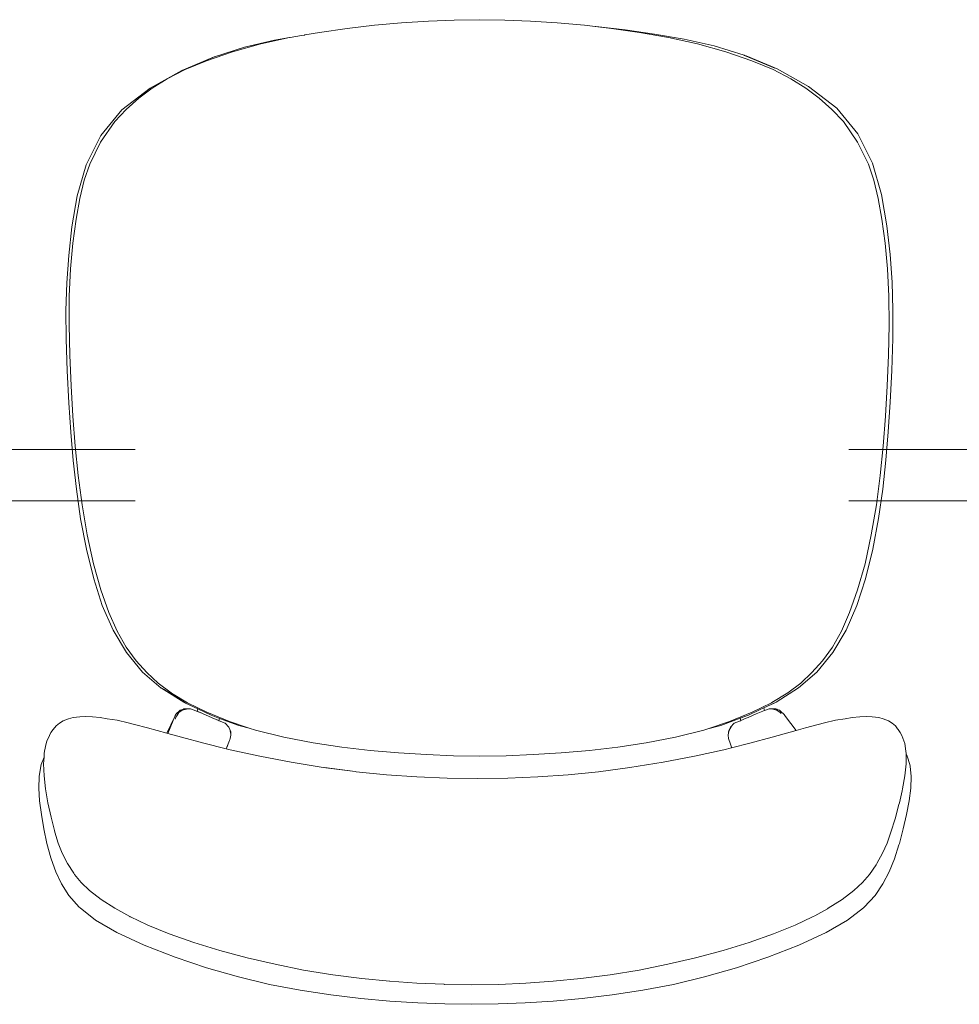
# Model space of a CAD drawing. Header units: feet. Extents: x 8 to 127, y 6 to 90.
# Tile 192 of 256: x 34.174 to 34.448, y 61.379 to 61.665. Entities that reach past the tile are written whole.
import ezdxf

# ---------------------------------------------------------------- set-up
doc = ezdxf.new("R2010")
doc.units = ezdxf.units.FT
doc.header["$MEASUREMENT"] = 0
doc.layers.add('MOBILIÁRIO - móveis', color=250, linetype='Continuous')

msp = doc.modelspace()

# ---------------------------------------------------------------- linework, layer by layer
at = {"layer": 'MOBILIÁRIO - móveis', "lineweight": 5}
for p, q in [((34.28543, 61.66456), (34.29323, 61.66507)), ((34.30073, 61.66538), (34.29323, 61.66507)), ((34.30073, 61.66538), (34.30808, 61.66548)), ((34.31543, 61.66538), (34.30808, 61.66548)), ((34.32293, 61.66507), (34.31543, 61.66538)), ((34.33071, 61.66456), (34.32293, 61.66507)), ((34.26958, 61.66293), (34.26148, 61.66176)), ((34.26958, 61.66293), (34.27749, 61.66386)), ((34.28543, 61.66456), (34.27749, 61.66386)), ((34.33864, 61.66386), (34.33071, 61.66456)), ((34.34095, 61.66359), (34.33864, 61.66386)), ((34.3419, 61.6635), (34.34095, 61.66359)), ((34.34654, 61.66293), (34.34095, 61.66359)), ((34.35044, 61.66253), (34.3419, 61.6635)), ((34.35462, 61.66176), (34.34654, 61.66293)), ((34.35904, 61.66131), (34.35044, 61.66253)), ((34.24846, 61.6595), (34.23972, 61.65747)), ((34.2528, 61.66026), (34.24448, 61.65845)), ((34.2528, 61.66026), (34.24846, 61.6595)), ((34.25301, 61.6603), (34.2528, 61.66026)), ((34.25301, 61.6603), (34.25626, 61.66086)), ((34.25714, 61.66102), (34.25626, 61.66086)), ((34.25724, 61.66103), (34.25714, 61.66102)), ((34.25724, 61.66103), (34.26148, 61.66176)), ((34.36306, 61.6603), (34.35462, 61.66176)), ((34.36769, 61.65984), (34.35904, 61.66131)), ((34.37157, 61.65845), (34.36306, 61.6603)), ((34.37638, 61.65787), (34.36769, 61.65984)), ((34.23972, 61.65747), (34.23092, 61.65468)), ((34.23619, 61.65612), (34.24448, 61.65845)), ((34.37982, 61.65612), (34.37157, 61.65845)), ((34.38515, 61.65513), (34.37638, 61.65787)), ((34.23046, 61.65451), (34.22148, 61.6507)), ((34.22193, 61.65089), (34.23082, 61.65464)), ((34.22242, 61.65096), (34.22867, 61.65353)), ((34.22867, 61.65353), (34.23619, 61.65612)), ((34.23046, 61.65451), (34.23082, 61.65464)), ((34.23092, 61.65468), (34.23082, 61.65464)), ((34.37982, 61.65612), (34.38732, 61.65353)), ((34.38515, 61.65513), (34.38519, 61.65511)), ((34.38519, 61.65511), (34.38569, 61.65495)), ((34.39406, 61.65135), (34.38519, 61.65511)), ((34.38569, 61.65495), (34.38574, 61.65493)), ((34.38574, 61.65493), (34.39468, 61.65116)), ((34.39355, 61.65096), (34.38732, 61.65353)), ((34.21225, 61.64558), (34.22144, 61.65068)), ((34.21723, 61.64832), (34.22242, 61.65096)), ((34.22148, 61.6507), (34.22144, 61.65068)), ((34.39355, 61.65096), (34.39872, 61.64832)), ((34.39468, 61.65116), (34.40383, 61.64608)), ((34.21286, 61.64556), (34.21723, 61.64832)), ((34.40308, 61.64556), (34.39872, 61.64832)), ((34.204, 61.63924), (34.21225, 61.64558)), ((34.21286, 61.64556), (34.20898, 61.64261)), ((34.40694, 61.64261), (34.40308, 61.64556)), ((34.40383, 61.64608), (34.41206, 61.63976)), ((34.20529, 61.63938), (34.20898, 61.64261)), ((34.41063, 61.63938), (34.40694, 61.64261)), ((34.19785, 61.63174), (34.204, 61.63924)), ((34.20192, 61.63582), (34.20529, 61.63938)), ((34.41063, 61.63938), (34.41399, 61.63582)), ((34.41206, 61.63976), (34.4182, 61.63223)), ((34.19782, 61.6298), (34.20192, 61.63582)), ((34.41809, 61.6298), (34.41399, 61.63582)), ((34.19357, 61.62328), (34.19785, 61.63174)), ((34.4182, 61.63223), (34.42249, 61.62373)), ((34.19464, 61.62343), (34.19782, 61.6298)), ((34.42126, 61.62343), (34.41809, 61.6298)), ((34.19096, 61.61422), (34.19357, 61.62328)), ((34.19306, 61.61878), (34.19464, 61.62343)), ((34.42126, 61.62343), (34.42285, 61.61878)), ((34.42249, 61.62373), (34.42512, 61.61461)), ((34.19176, 61.61348), (34.19306, 61.61878)), ((34.42415, 61.61348), (34.42285, 61.61878)), ((34.18947, 61.60517), (34.19096, 61.61422)), ((34.19176, 61.61348), (34.19068, 61.60742)), ((34.42523, 61.60742), (34.42415, 61.61348)), ((34.42512, 61.61461), (34.42663, 61.60551)), ((34.18852, 61.59683), (34.18947, 61.60517)), ((34.18976, 61.60049), (34.19068, 61.60742)), ((34.42616, 61.60049), (34.42523, 61.60742)), ((34.42663, 61.60551), (34.4276, 61.59712)), ((34.18976, 61.60049), (34.18907, 61.59294)), ((34.42686, 61.59294), (34.42616, 61.60049)), ((34.18797, 61.58887), (34.18852, 61.59683)), ((34.4276, 61.59712), (34.42816, 61.58912)), ((34.1887, 61.58504), (34.18907, 61.59294)), ((34.42724, 61.58504), (34.42686, 61.59294)), ((34.18772, 61.58089), (34.18797, 61.58887)), ((34.42816, 61.58912), (34.42842, 61.5811)), ((34.1887, 61.58504), (34.18862, 61.57672)), ((34.42732, 61.57672), (34.42724, 61.58504)), ((34.18776, 61.57252), (34.18772, 61.58089)), ((34.42842, 61.5811), (34.42838, 61.57269)), ((34.18881, 61.5679), (34.18862, 61.57672)), ((34.42714, 61.5679), (34.42732, 61.57672)), ((34.18808, 61.56329), (34.18776, 61.57252)), ((34.42838, 61.57269), (34.42808, 61.56343)), ((34.18881, 61.5679), (34.1892, 61.55891)), ((34.42675, 61.55891), (34.42714, 61.5679)), ((34.18859, 61.55403), (34.18808, 61.56329)), ((34.42808, 61.56343), (34.42758, 61.55414)), ((34.18973, 61.55008), (34.1892, 61.55891)), ((34.42624, 61.55008), (34.42675, 61.55891)), ((34.18914, 61.54545), (34.18859, 61.55403)), ((34.42758, 61.55414), (34.42704, 61.54554)), ((34.18973, 61.55008), (34.19041, 61.5414)), ((34.42557, 61.5414), (34.42624, 61.55008)), ((34.18982, 61.53719), (34.18914, 61.54545)), ((34.42704, 61.54554), (34.42636, 61.53726)), ((34.20791, 61.54043), (34.1506, 61.54043)), ((34.19127, 61.53286), (34.19041, 61.5414)), ((34.4156, 61.54043), (34.46176, 61.54043)), ((34.42472, 61.53286), (34.42557, 61.5414)), ((34.19075, 61.52883), (34.18982, 61.53719)), ((34.42636, 61.53726), (34.42545, 61.52888)), ((34.19127, 61.53286), (34.1924, 61.5243)), ((34.4236, 61.5243), (34.42472, 61.53286)), ((34.192, 61.52026), (34.19075, 61.52883)), ((34.42545, 61.52888), (34.42421, 61.5203)), ((34.20791, 61.52543), (34.1506, 61.52543)), ((34.4156, 61.52543), (34.46176, 61.52543)), ((34.19389, 61.51557), (34.1924, 61.5243)), ((34.42212, 61.51557), (34.4236, 61.5243)), ((34.19368, 61.5114), (34.192, 61.52026)), ((34.42421, 61.5203), (34.42254, 61.51143)), ((34.19389, 61.51557), (34.19573, 61.50717)), ((34.4203, 61.50717), (34.42212, 61.51557)), ((34.1958, 61.5028), (34.19368, 61.5114)), ((34.42254, 61.51143), (34.42045, 61.50281)), ((34.19789, 61.4996), (34.19573, 61.50717)), ((34.41815, 61.4996), (34.4203, 61.50717)), ((34.19831, 61.495), (34.1958, 61.5028)), ((34.42045, 61.50281), (34.41795, 61.49501)), ((34.19789, 61.4996), (34.20024, 61.493)), ((34.41582, 61.493), (34.41815, 61.4996)), ((34.20146, 61.48784), (34.19831, 61.495)), ((34.41795, 61.49501), (34.41482, 61.48784)), ((34.20267, 61.4875), (34.20024, 61.493)), ((34.4134, 61.4875), (34.41582, 61.493)), ((34.20539, 61.4813), (34.20146, 61.48784)), ((34.20527, 61.48289), (34.20267, 61.4875)), ((34.4134, 61.4875), (34.41081, 61.48289)), ((34.41482, 61.48784), (34.41092, 61.4813)), ((34.20817, 61.47895), (34.20527, 61.48289)), ((34.40794, 61.47895), (34.41081, 61.48289)), ((34.21005, 61.47565), (34.20539, 61.4813)), ((34.20817, 61.47895), (34.21129, 61.47553)), ((34.40483, 61.47553), (34.40794, 61.47895)), ((34.41092, 61.4813), (34.40628, 61.47566)), ((34.21546, 61.471), (34.21005, 61.47565)), ((34.21457, 61.47245), (34.21129, 61.47553)), ((34.40628, 61.47566), (34.4009, 61.47101)), ((34.40157, 61.47245), (34.40483, 61.47553)), ((34.21836, 61.46958), (34.21457, 61.47245)), ((34.21546, 61.471), (34.21551, 61.47097)), ((34.21551, 61.47097), (34.22199, 61.46689)), ((34.21612, 61.4707), (34.22244, 61.46667)), ((34.4009, 61.47101), (34.39444, 61.46692)), ((34.40157, 61.47245), (34.3978, 61.46958)), ((34.21846, 61.46951), (34.21836, 61.46958)), ((34.2231, 61.46672), (34.21846, 61.46951)), ((34.39318, 61.46679), (34.3978, 61.46958)), ((34.21983, 61.46345), (34.22085, 61.46442)), ((34.22055, 61.46391), (34.22151, 61.46453)), ((34.22085, 61.46442), (34.22096, 61.46452)), ((34.22171, 61.46479), (34.22096, 61.46452)), ((34.22159, 61.46458), (34.22136, 61.46449)), ((34.22151, 61.46453), (34.22136, 61.46449)), ((34.22151, 61.46453), (34.22159, 61.46458)), ((34.22283, 61.46488), (34.22159, 61.46458)), ((34.22219, 61.46496), (34.22171, 61.46479)), ((34.22171, 61.46479), (34.22205, 61.46494)), ((34.22199, 61.46689), (34.22244, 61.46667)), ((34.22205, 61.46494), (34.22219, 61.46496)), ((34.22378, 61.46495), (34.22219, 61.46496)), ((34.22244, 61.46667), (34.22251, 61.46663)), ((34.22251, 61.46663), (34.2261, 61.46491)), ((34.22869, 61.46396), (34.2231, 61.46672)), ((34.22378, 61.46495), (34.22393, 61.46493)), ((34.22554, 61.46438), (34.22393, 61.46493)), ((34.22587, 61.46424), (34.2261, 61.46491)), ((34.2261, 61.46491), (34.22995, 61.46307)), ((34.38639, 61.46307), (34.38959, 61.46461)), ((34.39305, 61.46672), (34.38748, 61.46396)), ((34.38959, 61.46461), (34.39081, 61.46519)), ((34.39077, 61.46438), (34.39106, 61.46448)), ((34.39081, 61.46519), (34.3944, 61.46689)), ((34.39081, 61.46519), (34.3938, 61.46663)), ((34.39081, 61.46519), (34.39106, 61.46448)), ((34.39106, 61.46448), (34.39239, 61.46493)), ((34.39239, 61.46493), (34.39256, 61.46495)), ((34.39256, 61.46495), (34.39417, 61.46496)), ((34.39318, 61.46679), (34.39305, 61.46672)), ((34.39463, 61.46458), (34.39343, 61.46488)), ((34.3938, 61.46663), (34.39383, 61.46665)), ((34.39383, 61.46665), (34.39385, 61.46666)), ((34.39417, 61.46496), (34.39435, 61.46494)), ((34.39491, 61.46469), (34.39417, 61.46496)), ((34.39435, 61.46494), (34.39453, 61.46487)), ((34.3944, 61.46689), (34.39444, 61.46692)), ((34.39453, 61.46487), (34.39466, 61.4648)), ((34.39463, 61.46458), (34.39561, 61.46391)), ((34.39487, 61.46449), (34.39463, 61.46458)), ((34.39466, 61.4648), (34.39491, 61.46469)), ((34.39537, 61.46452), (34.39491, 61.46469)), ((34.39537, 61.46452), (34.39553, 61.46442)), ((34.39542, 61.46447), (34.39553, 61.46442)), ((34.39553, 61.46442), (34.39573, 61.46428)), ((34.18848, 61.46199), (34.18695, 61.4615)), ((34.18986, 61.4624), (34.18848, 61.46199)), ((34.19175, 61.46257), (34.18986, 61.4624)), ((34.19346, 61.4627), (34.19175, 61.46257)), ((34.19546, 61.46257), (34.19346, 61.4627)), ((34.19772, 61.4624), (34.19546, 61.46257)), ((34.19772, 61.4624), (34.19976, 61.46205)), ((34.2026, 61.4616), (34.19976, 61.46205)), ((34.20588, 61.46083), (34.2026, 61.4616)), ((34.21704, 61.45787), (34.21941, 61.4627)), ((34.21736, 61.45778), (34.21894, 61.46154)), ((34.21941, 61.4627), (34.21956, 61.46302)), ((34.21974, 61.46249), (34.2195, 61.46197)), ((34.21969, 61.46329), (34.21956, 61.46302)), ((34.21969, 61.46329), (34.21983, 61.46345)), ((34.21999, 61.46295), (34.21974, 61.46249)), ((34.22055, 61.46391), (34.21999, 61.46295)), ((34.21999, 61.46295), (34.22031, 61.46355)), ((34.22031, 61.46355), (34.22055, 61.46391)), ((34.22554, 61.46438), (34.22587, 61.46424)), ((34.22727, 61.46364), (34.2257, 61.46429)), ((34.22587, 61.46424), (34.22727, 61.46364)), ((34.22768, 61.46347), (34.22727, 61.46364)), ((34.23008, 61.46245), (34.22768, 61.46347)), ((34.23535, 61.46122), (34.22869, 61.46396)), ((34.22995, 61.46307), (34.23246, 61.46216)), ((34.23028, 61.46236), (34.23008, 61.46245)), ((34.23028, 61.46236), (34.23227, 61.46151)), ((34.23213, 61.46154), (34.23028, 61.46236)), ((34.23227, 61.46151), (34.23246, 61.46216)), ((34.23246, 61.46216), (34.23807, 61.46012)), ((34.3783, 61.46012), (34.38399, 61.4622)), ((34.38748, 61.46396), (34.38085, 61.46122)), ((34.38399, 61.4622), (34.38639, 61.46307)), ((34.38399, 61.4622), (34.38418, 61.46157)), ((34.38402, 61.4615), (34.38418, 61.46157)), ((34.38418, 61.46157), (34.38568, 61.4622)), ((34.38568, 61.4622), (34.38418, 61.46154)), ((34.38418, 61.46157), (34.38419, 61.46154)), ((34.38624, 61.46245), (34.38568, 61.4622)), ((34.38863, 61.46347), (34.38624, 61.46245)), ((34.39059, 61.46429), (34.38863, 61.46347)), ((34.39059, 61.46429), (34.39077, 61.46438)), ((34.3955, 61.46439), (34.39563, 61.46433)), ((34.39561, 61.46391), (34.39586, 61.46355)), ((34.39573, 61.46428), (34.39674, 61.46329)), ((34.39695, 61.46302), (34.39674, 61.46329)), ((34.39695, 61.46302), (34.39718, 61.4627)), ((34.40025, 61.45865), (34.39718, 61.4627)), ((34.41172, 61.4616), (34.40852, 61.46083)), ((34.41449, 61.46205), (34.41172, 61.4616)), ((34.41449, 61.46205), (34.41657, 61.4624)), ((34.41657, 61.4624), (34.41874, 61.46257)), ((34.42078, 61.4627), (34.41874, 61.46257)), ((34.42239, 61.46257), (34.42078, 61.4627)), ((34.42432, 61.4624), (34.42239, 61.46257)), ((34.4256, 61.46199), (34.42432, 61.4624)), ((34.42716, 61.4615), (34.4256, 61.46199)), ((34.18399, 61.45893), (34.18337, 61.45803)), ((34.18399, 61.45893), (34.18486, 61.46002)), ((34.18486, 61.46002), (34.18585, 61.4608)), ((34.18585, 61.4608), (34.18695, 61.4615)), ((34.20767, 61.46038), (34.20588, 61.46083)), ((34.20767, 61.46038), (34.21146, 61.45941)), ((34.21146, 61.45941), (34.21704, 61.45787)), ((34.23227, 61.46151), (34.23231, 61.4615)), ((34.23231, 61.4615), (34.23411, 61.46076)), ((34.23513, 61.45964), (34.23411, 61.46076)), ((34.23572, 61.45828), (34.23513, 61.45964)), ((34.24109, 61.45932), (34.23535, 61.46122)), ((34.23807, 61.46012), (34.24109, 61.45932)), ((34.2429, 61.45872), (34.24109, 61.45932)), ((34.25115, 61.4567), (34.2429, 61.45872)), ((34.37334, 61.45872), (34.36511, 61.4567)), ((34.37451, 61.45911), (34.37334, 61.45872)), ((34.38085, 61.46122), (34.37451, 61.45911)), ((34.37451, 61.45911), (34.3783, 61.46012)), ((34.38136, 61.45968), (34.38067, 61.4585)), ((34.38067, 61.4585), (34.38117, 61.45964)), ((34.38222, 61.46076), (34.38117, 61.45964)), ((34.38402, 61.4615), (34.38222, 61.46076)), ((34.40297, 61.45941), (34.40025, 61.45865)), ((34.40669, 61.46038), (34.40297, 61.45941)), ((34.40669, 61.46038), (34.40852, 61.46083)), ((34.42716, 61.4615), (34.42816, 61.4608)), ((34.42917, 61.46002), (34.42816, 61.4608)), ((34.42979, 61.45913), (34.42917, 61.46002)), ((34.42993, 61.45893), (34.42979, 61.45913)), ((34.43056, 61.45803), (34.42993, 61.45893)), ((34.18221, 61.45558), (34.18292, 61.4572)), ((34.18337, 61.45803), (34.18292, 61.4572)), ((34.21704, 61.45787), (34.21736, 61.45778)), ((34.21736, 61.45778), (34.22134, 61.45668)), ((34.2279, 61.45492), (34.22134, 61.45668)), ((34.23532, 61.45569), (34.23542, 61.45595)), ((34.23553, 61.45632), (34.23542, 61.45595)), ((34.23574, 61.45731), (34.23553, 61.45632)), ((34.23564, 61.45798), (34.23556, 61.4585)), ((34.23564, 61.45837), (34.23564, 61.45798)), ((34.23568, 61.45771), (34.23564, 61.45798)), ((34.23572, 61.45828), (34.23568, 61.45771)), ((34.23574, 61.45731), (34.23568, 61.45771)), ((34.25966, 61.45509), (34.25115, 61.4567)), ((34.36511, 61.4567), (34.35662, 61.45509)), ((34.38058, 61.45801), (34.38045, 61.45731)), ((34.3806, 61.45632), (34.38045, 61.45731)), ((34.38057, 61.45828), (34.38062, 61.45837)), ((34.38058, 61.45801), (34.38057, 61.45828)), ((34.38061, 61.45814), (34.38058, 61.45801)), ((34.3806, 61.45632), (34.38077, 61.45569)), ((34.38067, 61.4585), (34.38061, 61.45814)), ((34.38061, 61.45814), (34.38062, 61.45837)), ((34.38067, 61.4585), (34.38062, 61.45837)), ((34.39324, 61.45668), (34.38675, 61.45492)), ((34.39324, 61.45668), (34.40025, 61.45865)), ((34.43102, 61.4572), (34.43056, 61.45803)), ((34.4313, 61.45645), (34.43102, 61.4572)), ((34.43187, 61.45483), (34.4313, 61.45645)), ((34.18194, 61.45483), (34.18147, 61.45259)), ((34.18221, 61.45558), (34.18194, 61.45483)), ((34.2279, 61.45492), (34.23435, 61.45333)), ((34.23532, 61.45569), (34.23435, 61.45333)), ((34.23435, 61.45333), (34.2344, 61.45332)), ((34.2344, 61.45332), (34.23454, 61.45367)), ((34.2344, 61.45332), (34.23553, 61.45304)), ((34.23476, 61.45422), (34.23454, 61.45367)), ((34.23476, 61.45422), (34.23486, 61.45445)), ((34.23516, 61.4552), (34.23486, 61.45445)), ((34.23516, 61.4552), (34.23532, 61.45569)), ((34.24412, 61.45115), (34.23553, 61.45304)), ((34.26799, 61.45382), (34.25966, 61.45509)), ((34.27623, 61.45283), (34.26799, 61.45382)), ((34.34832, 61.45382), (34.34009, 61.45283)), ((34.35662, 61.45509), (34.34832, 61.45382)), ((34.3792, 61.45304), (34.37068, 61.45115)), ((34.38147, 61.45361), (34.3792, 61.45304)), ((34.38077, 61.45569), (34.38093, 61.4552)), ((34.38093, 61.4552), (34.38142, 61.45375)), ((34.38147, 61.45361), (34.38142, 61.45375)), ((34.38675, 61.45492), (34.38147, 61.45361)), ((34.43218, 61.45259), (34.43187, 61.45483)), ((34.18049, 61.44871), (34.18134, 61.45092)), ((34.18134, 61.45092), (34.18123, 61.44897)), ((34.18134, 61.45092), (34.18135, 61.45094)), ((34.1814, 61.45195), (34.18135, 61.45094)), ((34.18147, 61.45259), (34.1814, 61.45195)), ((34.24412, 61.45115), (34.25328, 61.44938)), ((34.2845, 61.45211), (34.27623, 61.45283)), ((34.29264, 61.45161), (34.2845, 61.45211)), ((34.30048, 61.45131), (34.29264, 61.45161)), ((34.30818, 61.45121), (34.30048, 61.45131)), ((34.31587, 61.45131), (34.30818, 61.45121)), ((34.3237, 61.45161), (34.31587, 61.45131)), ((34.33183, 61.45211), (34.3237, 61.45161)), ((34.34009, 61.45283), (34.33183, 61.45211)), ((34.37068, 61.45115), (34.36159, 61.44938)), ((34.43225, 61.45195), (34.43218, 61.45259)), ((34.43223, 61.44897), (34.43225, 61.45164)), ((34.43225, 61.45164), (34.43225, 61.45195)), ((34.43225, 61.45164), (34.43258, 61.45117)), ((34.43258, 61.45117), (34.43333, 61.44871)), ((34.1799, 61.44521), (34.18041, 61.44826)), ((34.18041, 61.44826), (34.18049, 61.44871)), ((34.18123, 61.44897), (34.18135, 61.44545)), ((34.25328, 61.44938), (34.2626, 61.4479)), ((34.2626, 61.4479), (34.27187, 61.4467)), ((34.26297, 61.44783), (34.27187, 61.4467)), ((34.34275, 61.44666), (34.35188, 61.44783)), ((34.35188, 61.44783), (34.36159, 61.44938)), ((34.43223, 61.44897), (34.43188, 61.44545)), ((34.43342, 61.44826), (34.43333, 61.44871)), ((34.43342, 61.44826), (34.43371, 61.44521)), ((34.17982, 61.44185), (34.1799, 61.44521)), ((34.18135, 61.44545), (34.18179, 61.44164)), ((34.27215, 61.44666), (34.27187, 61.4467)), ((34.28106, 61.44578), (34.27215, 61.44666)), ((34.28106, 61.44578), (34.28985, 61.44516)), ((34.28985, 61.44516), (34.29867, 61.4448)), ((34.29867, 61.4448), (34.30749, 61.44468)), ((34.30749, 61.44468), (34.31631, 61.4448)), ((34.31631, 61.4448), (34.32511, 61.44516)), ((34.32511, 61.44516), (34.33387, 61.44578)), ((34.33387, 61.44578), (34.34275, 61.44666)), ((34.43122, 61.44164), (34.43188, 61.44545)), ((34.43371, 61.44521), (34.43358, 61.44185)), ((34.18007, 61.43818), (34.17982, 61.44185)), ((34.18179, 61.44164), (34.18248, 61.4376)), ((34.43122, 61.44164), (34.43111, 61.44111)), ((34.43358, 61.44185), (34.43311, 61.43817)), ((34.4303, 61.4376), (34.43111, 61.44111)), ((34.18057, 61.4342), (34.18007, 61.43818)), ((34.18248, 61.4376), (34.18339, 61.43342)), ((34.42904, 61.43294), (34.43018, 61.43709)), ((34.4303, 61.4376), (34.43018, 61.43709)), ((34.43311, 61.43817), (34.43237, 61.43419)), ((34.18129, 61.43002), (34.18057, 61.4342)), ((34.18339, 61.43342), (34.18439, 61.42952)), ((34.42783, 61.42905), (34.42904, 61.43294)), ((34.43237, 61.43419), (34.43142, 61.43002)), ((34.1822, 61.42575), (34.18129, 61.43002)), ((34.43142, 61.43002), (34.43028, 61.42575)), ((34.18452, 61.42905), (34.18439, 61.42952)), ((34.18452, 61.42905), (34.18547, 61.42584)), ((34.4267, 61.42584), (34.42783, 61.42905)), ((34.18331, 61.42162), (34.1822, 61.42575)), ((34.18547, 61.42584), (34.18661, 61.42294)), ((34.42542, 61.42294), (34.4267, 61.42584)), ((34.42884, 61.42125), (34.43016, 61.42538)), ((34.43016, 61.42538), (34.43028, 61.42575)), ((34.18343, 61.42125), (34.18331, 61.42162)), ((34.18661, 61.42294), (34.18817, 61.41993)), ((34.42372, 61.41993), (34.42542, 61.42294)), ((34.18343, 61.42125), (34.18477, 61.4175)), ((34.18817, 61.41993), (34.19001, 61.41708)), ((34.4235, 61.41958), (34.42156, 61.41675)), ((34.4235, 61.41958), (34.42372, 61.41993)), ((34.4273, 61.41749), (34.42884, 61.42125)), ((34.18477, 61.4175), (34.18645, 61.41399)), ((34.19001, 61.41708), (34.19023, 61.41675)), ((34.19218, 61.41437), (34.19023, 61.41675)), ((34.41953, 61.41437), (34.42156, 61.41675)), ((34.42546, 61.41399), (34.4273, 61.41749)), ((34.18645, 61.41399), (34.18855, 61.41062)), ((34.19218, 61.41437), (34.19462, 61.41208)), ((34.41701, 61.41208), (34.41953, 61.41437)), ((34.42322, 61.41062), (34.42546, 61.41399)), ((34.18855, 61.41062), (34.1916, 61.4072)), ((34.19796, 61.40951), (34.19462, 61.41208)), ((34.41361, 61.40951), (34.41701, 61.41208)), ((34.42005, 61.4072), (34.42322, 61.41062)), ((34.19184, 61.40701), (34.1916, 61.4072)), ((34.20194, 61.4069), (34.19796, 61.40951)), ((34.41361, 61.40951), (34.40959, 61.4069)), ((34.41982, 61.40701), (34.42005, 61.4072)), ((34.19184, 61.40701), (34.19635, 61.40347)), ((34.20628, 61.40447), (34.20194, 61.4069)), ((34.20628, 61.40447), (34.20641, 61.40441)), ((34.20641, 61.40441), (34.20649, 61.40437)), ((34.20649, 61.40437), (34.21139, 61.40207)), ((34.39992, 61.40198), (34.40502, 61.40437)), ((34.40502, 61.40437), (34.40521, 61.40447)), ((34.40521, 61.40447), (34.40567, 61.40473)), ((34.40567, 61.40473), (34.40936, 61.40677)), ((34.40936, 61.40677), (34.40959, 61.4069)), ((34.41982, 61.40701), (34.41523, 61.40347)), ((34.20254, 61.39982), (34.19635, 61.40347)), ((34.21139, 61.40207), (34.21157, 61.40198)), ((34.21781, 61.39945), (34.21157, 61.40198)), ((34.39367, 61.39945), (34.39992, 61.40198)), ((34.41523, 61.40347), (34.409, 61.39982)), ((34.21052, 61.39613), (34.20254, 61.39982)), ((34.21781, 61.39945), (34.2249, 61.39693)), ((34.38658, 61.39693), (34.39367, 61.39945)), ((34.409, 61.39982), (34.401, 61.39613)), ((34.2195, 61.39264), (34.21052, 61.39613)), ((34.2249, 61.39693), (34.23252, 61.39463)), ((34.37896, 61.39463), (34.38658, 61.39693)), ((34.401, 61.39613), (34.39202, 61.39264)), ((34.23252, 61.39463), (34.24049, 61.39252)), ((34.37099, 61.39252), (34.37896, 61.39463)), ((34.22868, 61.38955), (34.2195, 61.39264)), ((34.24861, 61.39061), (34.24049, 61.39252)), ((34.25691, 61.38894), (34.24861, 61.39061)), ((34.36288, 61.39061), (34.35458, 61.38894)), ((34.37099, 61.39252), (34.36288, 61.39061)), ((34.39202, 61.39264), (34.38284, 61.38955)), ((34.2379, 61.38691), (34.22868, 61.38955)), ((34.26542, 61.38756), (34.25691, 61.38894)), ((34.27383, 61.38646), (34.26542, 61.38756)), ((34.34607, 61.38756), (34.33762, 61.38646)), ((34.35458, 61.38894), (34.34607, 61.38756)), ((34.38284, 61.38955), (34.37362, 61.38691)), ((34.24697, 61.38476), (34.2379, 61.38691)), ((34.25593, 61.38304), (34.24697, 61.38476)), ((34.27387, 61.38646), (34.27383, 61.38646)), ((34.28193, 61.38565), (34.27387, 61.38646)), ((34.28193, 61.38565), (34.28196, 61.38565)), ((34.28196, 61.38565), (34.28986, 61.3851)), ((34.28988, 61.38509), (34.28986, 61.3851)), ((34.29779, 61.38478), (34.28988, 61.38509)), ((34.29779, 61.38478), (34.29781, 61.38477)), ((34.30574, 61.38467), (34.29781, 61.38477)), ((34.31368, 61.38477), (34.30574, 61.38467)), ((34.32161, 61.38509), (34.31368, 61.38477)), ((34.32953, 61.38565), (34.32161, 61.38509)), ((34.33762, 61.38646), (34.32953, 61.38565)), ((34.36455, 61.38476), (34.35559, 61.38304)), ((34.37362, 61.38691), (34.36455, 61.38476)), ((34.26482, 61.38169), (34.25593, 61.38304)), ((34.27353, 61.38065), (34.26482, 61.38169)), ((34.3467, 61.38169), (34.33799, 61.38065)), ((34.35559, 61.38304), (34.3467, 61.38169)), ((34.28196, 61.37989), (34.27353, 61.38065)), ((34.29013, 61.37937), (34.28196, 61.37989)), ((34.29801, 61.37906), (34.29013, 61.37937)), ((34.30576, 61.37896), (34.29801, 61.37906)), ((34.31351, 61.37906), (34.30576, 61.37896)), ((34.3214, 61.37937), (34.31351, 61.37906)), ((34.32956, 61.37989), (34.3214, 61.37937)), ((34.33799, 61.38065), (34.32956, 61.37989))]:
    msp.add_line(p, q, dxfattribs=at)

doc.saveas('drawing.dxf')
